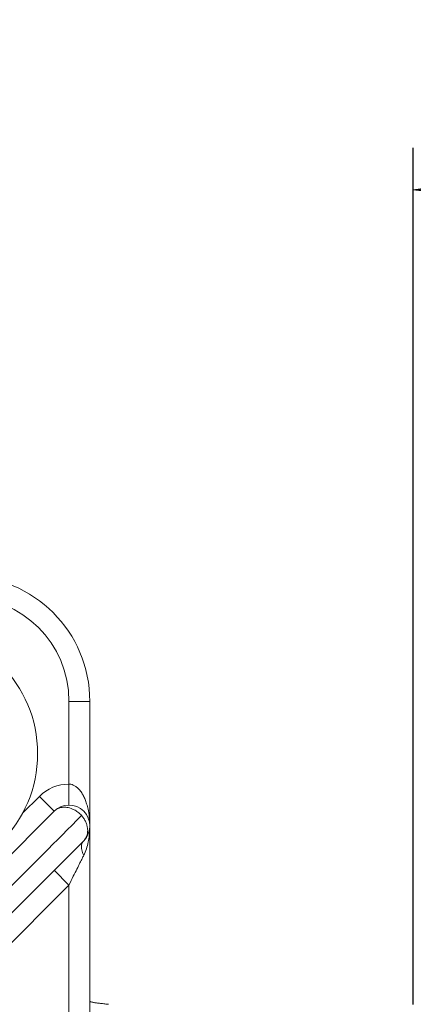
# Model space of a CAD drawing. Header units: millimetres. Extents: x -104 to 382, y -287 to 234.
# Tile 32 of 46: x 55 to 74, y -109 to -62. Entities that reach past the tile are written whole.
import ezdxf

# ---------------------------------------------------------------- set-up
doc = ezdxf.new("R2010")
doc.units = ezdxf.units.MM
doc.linetypes.add('K5LT_BASIC', pattern=[0])
doc.linetypes.add('K5LT_THIN', pattern=[0])
doc.styles.add('KDIMTEXTSTYLE', font='GOST_AU.SHX', dxfattribs={"width": 0.96, "oblique": 15, "height": 5})
doc.dimstyles.new('KDIMSTYLE (1.00)', dxfattribs={"dimtxt": 5, "dimasz": 1, "dimexe": 2, "dimexo": 0, "dimgap": 1, "dimtad": 1, "dimtxsty": 'KDIMTEXTSTYLE', "dimsah": 1, "dimcen": 0, "dimdle": 1, "dimadec": 0, "dimazin": 0, "dimtfac": 0.667, "dimtmove": 0, "dimatfit": 3, "dimfxl": 1, "dimtvp": 1, "dimtolj": 1, "dimtzin": 0, "dimarcsym": 0})

# ---------------------------------------------------------------- blocks, each defined once
blk = doc.blocks.new('KDIMARROW_01')
blk.add_hatch(color=0).paths.add_polyline_path([(0, 0), (-5, 0.658), (-4.5, 0), (-5, -0.658)])
at = {"color": 0, "linetype": 'K5LT_THIN', "lineweight": 18}
for p, q in [((-4.5, 0), (-5, 0.658)), ((-5, 0.658), (0, 0)), ((0, 0), (-5, -0.658)), ((-5, -0.658), (-4.5, 0)), ((0, 0), (-1, 0))]:
    blk.add_line(p, q, dxfattribs=at)

msp = doc.modelspace()

# ---------------------------------------------------------------- linework, layer by layer
at = {"color": 7, "linetype": 'K5LT_THIN', "lineweight": 18}
for p, q in [((57.542, -94.986), (57.542, -98.947)), ((57.542, -94.986), (58.542, -94.986)), ((57.542, -99.947), (57.542, -98.947)), ((56.128, -99.532), (55.32, -100.34)), ((56.835, -100.239), (56.128, -99.532)), ((56.835, -103.068), (57.542, -103.775)), ((51.57, -109.748), (57.542, -103.775)), ((57.542, -103.775), (57.542, -119.188))]:
    msp.add_line(p, q, dxfattribs=at)
at = {"color": 150, "linetype": 'K5LT_BASIC', "lineweight": 20, "true_color": 0x0080ff}
for p, q in [((58.542, -100.947), (58.542, -94.986)), ((56.835, -100.239), (49.521, -107.554)), ((58.542, -119.188), (58.542, -100.947)), ((50.608, -109.295), (58.249, -101.654))]:
    msp.add_line(p, q, dxfattribs=at)
msp.add_circle((50.042, -97.486), 6, dxfattribs=at)
at = {"color": 7, "linetype": 'K5LT_THIN', "lineweight": 18}
for centre, radius, start, end in [((-3.958, -151.486), 66.49, 325.86214, 146.98461), ((52.542, -94.986), 5, 0, 90), ((57.542, -100.947), 2, 90, 135)]:
    msp.add_arc(centre, radius, start, end, dxfattribs=at)
at = {"color": 150, "linetype": 'K5LT_BASIC', "lineweight": 20, "true_color": 0x0080ff}
for centre, radius, start, end in [((52.542, -94.986), 6, 0, 90), ((57.542, -100.947), 1, 315, 135)]:
    msp.add_arc(centre, radius, start, end, dxfattribs=at)
for points, knots in [([(58.542, -100.947), (58.542, -100.797), (58.526, -100.522), (58.468, -100.167), (58.396, -99.894), (58.319, -99.677), (58.229, -99.486), (58.126, -99.314), (58.008, -99.169), (57.882, -99.059), (57.757, -98.988), (57.644, -98.953), (57.574, -98.947), (57.542, -98.947)], [0, 0, 0, 0, 0.142235, 0.263579, 0.35479, 0.436761, 0.517131, 0.604365, 0.693108, 0.780876, 0.865593, 0.940353, 1, 1, 1, 1]), ([(58.249, -102.361), (58.299, -102.263), (58.381, -102.058), (58.466, -101.731), (58.516, -101.429), (58.538, -101.17), (58.542, -101.014), (58.542, -100.947)], [0, 0, 0, 0, 0.26555, 0.498769, 0.703372, 0.870449, 1, 1, 1, 1]), ([(59.435, -109.481), (59.432, -109.48), (59.43, -109.48), (59.391, -109.476), (59.353, -109.472), (59.28, -109.464), (59.243, -109.46), (59.172, -109.451), (59.137, -109.447), (59.069, -109.439), (59.035, -109.435), (58.971, -109.427), (58.94, -109.424), (58.881, -109.416), (58.853, -109.412), (58.799, -109.404), (58.774, -109.4), (58.727, -109.393), (58.705, -109.389), (58.666, -109.381), (58.647, -109.378), (58.616, -109.371), (58.601, -109.367), (58.578, -109.36), (58.568, -109.357), (58.553, -109.35), (58.548, -109.347), (58.543, -109.341), (58.543, -109.339), (58.542, -109.337)], [0.0797052, 0.0797052, 0.0797052, 0.0797052, 0.0844837, 0.0844837, 0.1659399, 0.1659399, 0.2451302, 0.2451302, 0.322527, 0.322527, 0.3984198, 0.3984198, 0.4729784, 0.4729784, 0.546294, 0.546294, 0.6184049, 0.6184049, 0.6893119, 0.6893119, 0.7589857, 0.7589857, 0.8273689, 0.8273689, 0.8943754, 0.8943754, 0.9598898, 0.9598898, 1, 1, 1, 1])]:
    msp.add_open_spline(points, degree=3, knots=knots, dxfattribs=at)
at = {"color": 7, "linetype": 'K5LT_THIN', "lineweight": 18}
for points, knots in [([(58.147, -100.45), (58.093, -100.389), (57.981, -100.286), (57.805, -100.175), (57.648, -100.106), (57.512, -100.067), (57.391, -100.049), (57.271, -100.048), (57.133, -100.068), (56.978, -100.124), (56.88, -100.194), (56.835, -100.239)], [0, 0, 0, 0, 0.147552, 0.276848, 0.382035, 0.473889, 0.55152, 0.628718, 0.724441, 0.850848, 1, 1, 1, 1]), ([(58.249, -101.654), (58.293, -101.61), (58.358, -101.521), (58.413, -101.382), (58.436, -101.263), (58.442, -101.152), (58.431, -101.026), (58.397, -100.879), (58.334, -100.72), (58.248, -100.574), (58.18, -100.487), (58.147, -100.45)], [0, 0, 0, 0, 0.15736, 0.280735, 0.370126, 0.450213, 0.539813, 0.653811, 0.778949, 0.899307, 1, 1, 1, 1]), ([(58.249, -101.654), (58.22, -101.683), (58.176, -101.747), (58.144, -101.858), (58.137, -101.974), (58.152, -102.095), (58.189, -102.226), (58.227, -102.315), (58.249, -102.361)], [0, 0, 0, 0, 0.203511, 0.381432, 0.527001, 0.685285, 0.840697, 1, 1, 1, 1]), ([(57.542, -103.775), (57.612, -103.635), (57.743, -103.373), (57.921, -103.016), (58.064, -102.732), (58.17, -102.518), (58.227, -102.406), (58.249, -102.361)], [0, 0, 0, 0, 0.267804, 0.499427, 0.710511, 0.877369, 1, 1, 1, 1])]:
    msp.add_open_spline(points, degree=3, knots=knots, dxfattribs=at)
msp.add_open_spline([(50.839, -107.773), (53.276, -105.33), (55.712, -102.889), (58.147, -100.45)], degree=3, dxfattribs=at)

# ---------------------------------------------------------------- dimensions: what is measured, and where the dimension line sits
at = {"color": 7}
msp.add_linear_dim(base=(-3.958, -70.51), p1=(74.042, -109.486), p2=(-3.958, -151.486), location=(35.042, -70.51), dimstyle='KDIMSTYLE (1.00)', override={"dimexo": 0, "dimpost": '\\H5.0;\\W0.965;\\Q15;<>', "dimblk1": 'KDIMARROW_01', "dimblk2": 'KDIMARROW_01', "dimse1": 0, "dimse2": 0, "dimclrt": 7, "dimtolj": 1}, dxfattribs=at).render()

doc.saveas('drawing.dxf')
